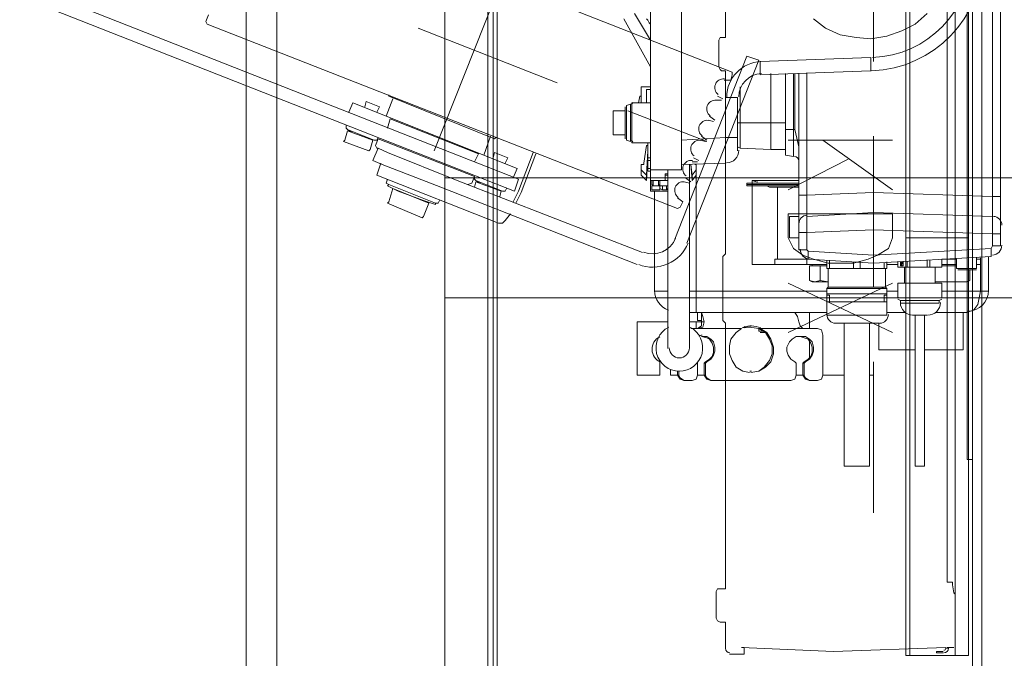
# Model space of a CAD drawing. Header units: millimetres. Extents: x 204754 to 499005, y -178579 to -103222.
# Tile 38 of 178: x 220390 to 220861, y -125860 to -125554. Entities that reach past the tile are written whole.
import ezdxf

# ---------------------------------------------------------------- set-up
doc = ezdxf.new("R2010")
doc.units = ezdxf.units.MM
doc.header["$MEASUREMENT"] = 0
doc.layers.get('0').update_dxf_attribs({"color": 252, "lineweight": 5})
doc.layers.add('Nowe_820-G Rysunki Obrazki_Nr_pióra__161', color=252, linetype='Continuous', lineweight=5)

# ---------------------------------------------------------------- blocks, each defined once
blk = doc.blocks.new('podkład 20251118')
at = {"layer": 'Nowe_820-G Rysunki Obrazki_Nr_pióra__161', "color": 252, "linetype": 'Continuous', "lineweight": 5}
for p, q in [((220593.41, -125953.04), (220593.41, -124553.1)), ((220618.35, -125953.04), (220618.35, -124553.1)), ((220498.12, -125928.1), (220498.12, -124578.04)), ((220498.12, -125928.1), (220498.12, -124578.04)), ((220512.83, -124578.04), (220512.83, -125928.1)), ((220512.83, -124578.04), (220512.83, -125928.1)), ((220512.83, -125928.1), (220512.83, -124578.04)), ((220512.83, -124578.04), (220512.83, -125928.1)), ((220512.83, -124578.04), (220512.83, -125928.1)), ((220512.83, -125928.1), (220512.83, -124578.04)), ((220691.9, -125625.6), (220691.9, -125080.71)), ((220706.61, -125080.71), (220706.61, -125625.6)), ((220859.46, -125078.15), (220859.46, -125662.05)), ((219456.96, -125168.97), (220628.59, -125630.07)), ((219454.4, -125174.72), (220626.67, -125635.83)), ((220613.88, -125420.94), (220613.88, -125924.26)), ((220616.43, -125420.94), (220616.43, -125924.26)), ((220850.5, -125447.16), (220850.5, -125893.56)), ((220846.03, -125893.56), (220846.03, -125452.28)), ((220814.05, -125458.04), (220814.05, -125858.39)), ((220815.97, -125858.39), (220815.97, -125458.04)), ((220837.71, -125858.39), (220837.71, -125458.04)), ((220844.11, -125858.39), (220844.11, -125458.04)), ((220843.47, -125464.43), (220843.47, -125764.37)), ((220855.62, -125473.39), (220855.62, -125638.39)), ((220730.91, -125578.91), (220505.16, -125490.01)), ((220798.7, -125573.79), (220798.7, -125501.53)), ((220588.3, -125616.64), (220626.67, -125519.43)), ((220833.88, -125608.33), (220833.88, -125534.14)), ((220727.71, -125562.28), (220727.71, -125541.18)), ((220480.21, -125551.41), (220478.93, -125554.61)), ((220679.11, -125553.33), (220691.9, -125576.35)), ((220691.9, -125563.56), (220684.23, -125550.77)), ((220689.98, -125553.33), (220690.62, -125553.97)), ((220769.92, -125553.33), (220775.68, -125557.8)), ((220818.53, -125555.89), (220824.28, -125550.77)), ((220479.57, -125555.89), (220478.93, -125554.61)), ((220479.57, -125555.89), (220704.69, -125644.14)), ((220580.62, -125557.8), (220647.13, -125584.03)), ((220690.62, -125553.97), (220691.26, -125555.25)), ((220691.26, -125555.25), (220691.9, -125555.89)), ((220775.68, -125557.8), (220782.71, -125561)), ((220812.13, -125559.08), (220818.53, -125555.89)), ((220724.52, -125563.56), (220725.16, -125562.28)), ((220725.16, -125562.28), (220726.43, -125562.28)), ((220726.43, -125562.28), (220727.71, -125562.28)), ((220782.71, -125561), (220790.39, -125562.28)), ((220790.39, -125562.28), (220797.42, -125562.92)), ((220797.42, -125562.92), (220805.1, -125561.64)), ((220805.1, -125561.64), (220812.13, -125559.08)), ((220724.52, -125566.12), (220724.52, -125563.56)), ((220724.52, -125566.12), (220724.52, -125573.79)), ((220737.95, -125571.23), (220703.41, -125658.85)), ((220737.95, -125571.23), (220743.7, -125573.15)), ((220744.34, -125573.79), (220797.42, -125571.87)), ((220797.42, -125571.87), (220797.42, -125578.27)), ((220709.17, -125660.77), (220743.7, -125573.15)), ((220724.52, -125576.35), (220724.52, -125573.79)), ((220725.16, -125577.63), (220724.52, -125576.35)), ((220744.34, -125573.79), (220744.34, -125580.19)), ((220725.8, -125578.27), (220725.16, -125577.63)), ((220727.71, -125578.27), (220725.8, -125578.27)), ((220727.71, -125665.89), (220727.71, -125578.27)), ((220730.91, -125580.19), (220730.27, -125582.75)), ((220730.91, -125578.91), (220730.91, -125580.19)), ((220744.34, -125580.19), (220797.42, -125578.27)), ((220749.46, -125579.55), (220749.46, -125616)), ((220756.49, -125579.55), (220756.49, -125618.56)), ((220760.33, -125606.41), (220760.33, -125579.55)), ((220760.97, -125606.41), (220760.97, -125579.55)), ((220762.89, -125663.97), (220762.89, -125579.55)), ((220766.73, -125637.75), (220766.73, -125579.55)), ((220687.42, -125585.94), (220687.42, -125593.62)), ((220691.9, -125585.94), (220687.42, -125585.94)), ((220730.27, -125582.75), (220727.07, -125582.75)), ((220734.75, -125585.94), (220734.75, -125603.21)), ((220566.55, -125589.78), (220566.55, -125590.42)), ((220566.55, -125590.42), (220617.07, -125610.89)), ((220686.78, -125590.42), (220686.14, -125593.62)), ((220686.78, -125590.42), (220687.42, -125590.42)), ((220689.98, -125587.22), (220689.98, -125593.62)), ((220689.98, -125587.22), (220691.9, -125587.22)), ((220691.9, -125587.22), (220689.98, -125587.22)), ((220723.88, -125590.42), (220726.43, -125591.7)), ((220727.71, -125610.25), (220727.71, -125591.06)), ((220727.71, -125591.06), (220733.47, -125591.06)), ((220733.47, -125616.64), (220733.47, -125591.06)), ((220547.37, -125598.1), (220549.28, -125593.62)), ((220549.28, -125593.62), (220627.95, -125624.96)), ((220555.68, -125592.98), (220555.04, -125595.54)), ((220562.07, -125595.54), (220555.68, -125592.98)), ((220562.07, -125595.54), (220560.8, -125598.1)), ((220568.47, -125591.7), (220565.27, -125600.01)), ((220679.75, -125610.89), (220679.75, -125595.54)), ((220679.75, -125595.81), (220679.75, -125595.86)), ((220679.75, -125596.18), (220679.75, -125597.46)), ((220680.39, -125594.9), (220682.31, -125594.26)), ((220680.39, -125611.53), (220680.39, -125594.9)), ((220682.31, -125594.26), (220682.31, -125612.16)), ((220682.95, -125593.62), (220682.95, -125612.8)), ((220682.95, -125593.62), (220691.9, -125593.62)), ((220687.42, -125593.62), (220687.42, -125592.98)), ((220725.8, -125592.34), (220723.24, -125592.34)), ((220673.99, -125597.46), (220673.99, -125608.97)), ((220673.99, -125597.46), (220673.99, -125598.1)), ((220679.75, -125597.46), (220673.99, -125597.46)), ((220673.99, -125608.33), (220673.99, -125598.1)), ((220673.99, -125598.1), (220673.99, -125608.33)), ((220681.03, -125597.46), (220718.76, -125612.16)), ((220720.04, -125600.01), (220722.6, -125601.93)), ((220546.09, -125604.49), (220546.09, -125605.77)), ((220567.19, -125601.29), (220565.91, -125605.77)), ((220567.19, -125601.29), (220609.4, -125617.92)), ((220721.96, -125602.57), (220719.4, -125601.93)), ((220734.75, -125603.21), (220733.47, -125603.21)), ((220756.49, -125603.21), (220734.75, -125603.21)), ((220734.75, -125603.21), (220734.75, -125615.36)), ((220546.73, -125607.05), (220545.45, -125611.53)), ((220546.09, -125605.77), (220546.73, -125606.41)), ((220559.52, -125611.53), (220546.73, -125606.41)), ((220546.73, -125606.41), (220548.64, -125607.69)), ((220546.73, -125607.05), (220558.88, -125611.53)), ((220561.43, -125610.25), (220560.8, -125611.53)), ((220615.16, -125609.61), (220611.96, -125618.56)), ((220617.71, -125610.25), (220617.07, -125610.89)), ((220673.99, -125608.97), (220673.99, -125608.33)), ((220679.75, -125608.97), (220673.99, -125608.97)), ((220706.61, -125611.53), (220727.71, -125610.25)), ((220716.2, -125609.61), (220718.76, -125611.53)), ((220733.47, -125610.25), (220727.71, -125610.25)), ((220727.71, -125610.25), (220727.71, -125622.4)), ((220760.33, -125606.41), (220756.49, -125606.41)), ((220760.97, -125606.41), (220760.33, -125606.41)), ((220760.33, -125619.2), (220760.33, -125606.41)), ((220762.89, -125614.72), (220760.97, -125606.41)), ((220798.7, -125681.87), (220798.7, -125609.61)), ((220833.88, -125608.33), (220833.88, -125823.21)), ((220544.81, -125612.16), (220545.45, -125611.53)), ((220544.81, -125612.16), (220556.96, -125616.64)), ((220559.52, -125611.53), (220556.96, -125610.89)), ((220558.88, -125611.53), (220557.6, -125616)), ((220560.8, -125611.53), (220559.52, -125611.53)), ((220560.16, -125614.08), (220561.43, -125610.89)), ((220560.8, -125615.36), (220560.16, -125614.08)), ((220607.48, -125628.79), (220561.43, -125610.89)), ((220680.39, -125611.53), (220682.31, -125612.16)), ((220682.95, -125612.8), (220691.9, -125612.8)), ((220689.98, -125614.08), (220688.7, -125622.4)), ((220689.98, -125614.08), (220690.62, -125614.08)), ((220690.62, -125612.8), (220690.62, -125626.23)), ((220718.12, -125612.16), (220715.56, -125611.53)), ((220734.75, -125615.36), (220733.47, -125614.72)), ((220807.66, -125611.53), (220757.77, -125611.53)), ((220807.66, -125635.19), (220774.4, -125611.53)), ((220557.6, -125616), (220556.96, -125616.64)), ((220558.88, -125621.12), (220561.43, -125615.36)), ((220560.8, -125615.36), (220561.43, -125615.36)), ((220565.91, -125617.28), (220561.43, -125615.36)), ((220565.91, -125617.28), (220599.17, -125630.71)), ((220609.4, -125617.92), (220607.48, -125621.76)), ((220617.07, -125617.28), (220616.43, -125619.84)), ((220623.47, -125619.84), (220617.07, -125617.28)), ((220628.59, -125635.83), (220635.62, -125617.28)), ((220629.87, -125636.47), (220636.9, -125617.92)), ((220689.98, -125628.15), (220690.62, -125616.64)), ((220690.62, -125619.2), (220689.98, -125630.71)), ((220749.46, -125616), (220734.75, -125615.36)), ((220756.49, -125616), (220749.46, -125616)), ((220749.46, -125616), (220756.49, -125616)), ((220756.49, -125618.56), (220760.33, -125619.2)), ((220760.33, -125619.2), (220756.49, -125618.56)), ((220563.35, -125623.04), (220558.88, -125621.12)), ((220560.8, -125628.15), (220562.71, -125622.4)), ((220591.49, -125633.91), (220563.35, -125623.04)), ((220623.47, -125619.84), (220622.19, -125622.4)), ((220687.42, -125628.15), (220687.42, -125623.04)), ((220688.06, -125623.04), (220687.42, -125623.04)), ((220688.7, -125623.04), (220688.06, -125623.04)), ((220688.7, -125622.4), (220688.7, -125623.04)), ((220690.62, -125619.84), (220691.9, -125619.84)), ((220691.9, -125621.12), (220690.62, -125621.12)), ((220706.61, -125623.04), (220727.71, -125622.4)), ((220710.45, -125711.29), (220710.45, -125623.04)), ((220710.45, -125623.04), (220710.45, -125626.23)), ((220711.73, -125630.71), (220711.09, -125623.04)), ((220711.09, -125623.04), (220711.73, -125628.15)), ((220714.28, -125621.76), (220711.73, -125621.76)), ((220712.37, -125619.84), (220714.92, -125621.12)), ((220713.64, -125623.04), (220713, -125623.04)), ((220713.64, -125628.15), (220713.64, -125623.04)), ((220786.55, -125620.48), (220757.77, -125635.19)), ((220560.8, -125628.15), (220618.99, -125651.18)), ((220606.2, -125631.99), (220607.48, -125628.79)), ((220607.48, -125628.79), (220607.48, -125630.07)), ((220626.03, -125629.43), (220627.95, -125624.96)), ((220687.42, -125625.6), (220689.98, -125628.15)), ((220689.98, -125630.71), (220687.42, -125628.15)), ((220689.98, -125628.15), (220689.98, -125630.71)), ((220690.62, -125624.96), (220691.9, -125624.96)), ((220691.9, -125626.23), (220690.62, -125626.23)), ((220691.9, -125625.6), (220691.9, -125635.83)), ((220691.9, -125625.6), (220706.61, -125625.6)), ((220698.93, -125630.71), (220698.93, -125627.51)), ((220700.21, -125627.51), (220698.93, -125627.51)), ((220700.21, -125628.15), (220698.93, -125628.15)), ((220700.21, -125711.29), (220700.21, -125625.6)), ((220711.73, -125628.15), (220713.64, -125625.6)), ((220711.73, -125628.15), (220711.73, -125630.71)), ((220713.64, -125628.15), (220711.73, -125630.71)), ((220713.64, -125694.03), (220713.64, -125628.15)), ((220565.91, -125630.07), (220565.27, -125631.99)), ((220565.27, -125631.99), (220566.55, -125632.63)), ((220566.55, -125632.63), (220565.91, -125633.27)), ((220565.91, -125633.27), (220571.03, -125635.83)), ((220588.93, -125641.58), (220566.55, -125632.63)), ((220685.5, -125671), (220591.49, -125633.91)), ((220593.41, -125686.99), (220593.41, -125629.43)), ((220593.41, -125629.43), (220933.64, -125629.43)), ((220688.06, -125665.25), (220599.17, -125630.71)), ((220604.28, -125632.63), (220606.2, -125631.99)), ((220607.48, -125630.07), (220608.12, -125630.71)), ((220608.12, -125631.35), (220607.48, -125633.91)), ((220620.91, -125635.83), (220608.12, -125630.71)), ((220608.12, -125630.71), (220610.04, -125631.99)), ((220608.12, -125631.35), (220620.27, -125635.83)), ((220626.67, -125635.83), (220628.59, -125630.07)), ((220700.21, -125630.71), (220691.9, -125630.71)), ((220692.54, -125632.63), (220692.54, -125630.71)), ((220692.54, -125630.71), (220700.21, -125630.71)), ((220693.18, -125633.27), (220692.54, -125632.63)), ((220692.54, -125635.19), (220692.54, -125633.27)), ((220692.54, -125633.27), (220700.21, -125633.27)), ((220693.18, -125630.71), (220693.18, -125633.27)), ((220695.74, -125633.27), (220693.18, -125633.27)), ((220695.74, -125630.71), (220695.74, -125633.27)), ((220696.38, -125632.63), (220695.74, -125633.27)), ((220696.38, -125630.71), (220696.38, -125632.63)), ((220696.38, -125633.27), (220696.38, -125630.71)), ((220696.38, -125634.55), (220696.38, -125633.27)), ((220696.38, -125633.27), (220696.38, -125635.19)), ((220700.21, -125633.27), (220696.38, -125633.27)), ((220697.66, -125633.27), (220697.66, -125635.19)), ((220699.57, -125633.27), (220699.57, -125635.19)), ((220710.45, -125631.99), (220707.89, -125631.35)), ((220708.53, -125629.43), (220711.09, -125631.35)), ((220737.95, -125633.27), (220737.95, -125631.99)), ((220737.95, -125631.99), (220762.89, -125631.99)), ((220762.89, -125631.99), (220737.95, -125631.99)), ((220737.95, -125631.99), (220762.89, -125631.99)), ((220737.95, -125632.63), (220762.89, -125632.63)), ((220762.89, -125632.63), (220737.95, -125632.63)), ((220737.95, -125633.27), (220762.89, -125633.27)), ((220762.89, -125633.27), (220737.95, -125633.27)), ((220740.5, -125630.71), (220740.5, -125631.99)), ((220762.89, -125630.71), (220740.5, -125630.71)), ((220742.42, -125631.35), (220740.5, -125630.71)), ((220740.5, -125633.27), (220740.5, -125631.99)), ((220740.5, -125633.27), (220740.5, -125671)), ((220748.82, -125633.91), (220747.54, -125633.27)), ((220748.82, -125633.91), (220762.89, -125633.91)), ((220752.66, -125668.44), (220752.66, -125633.91)), ((220566.55, -125640.94), (220568.47, -125634.55)), ((220568.47, -125634.55), (220585.74, -125641.58)), ((220583.18, -125640.3), (220571.03, -125635.83)), ((220620.91, -125635.83), (220618.35, -125635.19)), ((220620.27, -125635.83), (220619.63, -125638.39)), ((220622.19, -125635.83), (220620.91, -125635.83)), ((220622.83, -125634.55), (220622.19, -125635.83)), ((220628.59, -125635.83), (220626.03, -125640.94)), ((220629.87, -125636.47), (220627.31, -125641.58)), ((220691.9, -125635.83), (220700.21, -125635.83)), ((220696.38, -125635.19), (220692.54, -125635.19)), ((220693.82, -125683.79), (220693.82, -125635.83)), ((220697.66, -125635.19), (220696.38, -125634.55)), ((220699.57, -125635.19), (220697.66, -125635.19)), ((220700.21, -125634.55), (220699.57, -125635.19)), ((220700.21, -125635.83), (220700.21, -125635.19)), ((220762.89, -125647.98), (220762.89, -125637.75)), ((220762.89, -125637.75), (220766.73, -125637.75)), ((220798.7, -125636.47), (220766.73, -125637.75)), ((220766.73, -125655.65), (220766.73, -125637.75)), ((220855.62, -125638.39), (220798.7, -125636.47)), ((220859.46, -125638.39), (220855.62, -125638.39)), ((220855.62, -125638.39), (220855.62, -125647.98)), ((220565.91, -125641.58), (220566.55, -125640.94)), ((220565.91, -125641.58), (220582.54, -125648.62)), ((220588.93, -125642.22), (220583.18, -125640.3)), ((220585.74, -125641.58), (220583.18, -125647.98)), ((220590.21, -125641.58), (220588.93, -125641.58)), ((220588.93, -125641.58), (220588.93, -125642.22)), ((220590.85, -125640.3), (220590.21, -125641.58)), ((220704.69, -125639.03), (220707.25, -125640.94)), ((220707.25, -125640.94), (220705.97, -125643.5)), ((220859.46, -125646.06), (220859.46, -125640.3)), ((220859.46, -125640.94), (220859.46, -125643.5)), ((220583.18, -125647.98), (220582.54, -125648.62)), ((220624.75, -125646.7), (220622.19, -125649.9)), ((220704.69, -125644.14), (220705.97, -125643.5)), ((220757.77, -125646.7), (220807.66, -125646.7)), ((220757.77, -125658.21), (220757.77, -125646.7)), ((220758.41, -125658.21), (220758.41, -125647.98)), ((220762.89, -125647.98), (220758.41, -125647.98)), ((220798.7, -125646.06), (220766.73, -125647.98)), ((220855.62, -125647.98), (220798.7, -125646.06)), ((220807.66, -125646.7), (220807.66, -125658.21)), ((220855.62, -125647.98), (220855.62, -125656.29)), ((220859.46, -125644.14), (220859.46, -125646.06)), ((220620.91, -125651.18), (220618.99, -125651.18)), ((220622.19, -125649.9), (220620.91, -125651.18)), ((220757.77, -125657.57), (220757.77, -125648.62)), ((220762.89, -125655.65), (220766.73, -125655.65)), ((220798.7, -125654.37), (220766.73, -125655.65)), ((220766.73, -125663.97), (220766.73, -125655.65)), ((220855.62, -125656.29), (220798.7, -125654.37)), ((220855.62, -125656.29), (220855.62, -125662.05)), ((220859.46, -125656.29), (220855.62, -125656.29)), ((220760.33, -125663.33), (220757.77, -125658.21)), ((220762.89, -125658.21), (220758.41, -125658.21)), ((220807.66, -125658.21), (220805.74, -125663.33)), ((220814.05, -125658.21), (220844.11, -125658.21)), ((220855.62, -125662.05), (220854.98, -125663.33)), ((220859.46, -125662.05), (220855.62, -125662.05)), ((220727.71, -125665.89), (220726.43, -125667.16)), ((220764.81, -125666.53), (220760.33, -125663.33)), ((220762.89, -125663.97), (220766.73, -125663.97)), ((220769.92, -125668.44), (220764.81, -125666.53)), ((220767.37, -125664.61), (220766.73, -125663.97)), ((220798.7, -125666.53), (220767.37, -125664.61)), ((220767.37, -125668.44), (220767.37, -125664.61)), ((220800.62, -125666.53), (220796.14, -125668.44)), ((220854.98, -125663.33), (220798.7, -125666.53)), ((220805.74, -125663.33), (220800.62, -125666.53)), ((220854.98, -125667.16), (220854.98, -125663.33)), ((220726.43, -125667.16), (220726.43, -125697.86)), ((220740.5, -125671), (220766.73, -125671)), ((220751.38, -125671), (220751.38, -125668.44)), ((220767.37, -125668.44), (220751.38, -125668.44)), ((220766.73, -125668.44), (220766.73, -125671)), ((220776.32, -125671), (220766.73, -125671)), ((220798.7, -125670.36), (220767.37, -125668.44)), ((220768, -125671.64), (220768, -125678.68)), ((220776.32, -125671.64), (220768, -125671.64)), ((220769.28, -125671.64), (220769.28, -125671)), ((220776.96, -125670.36), (220769.92, -125668.44)), ((220773.12, -125671.64), (220773.12, -125678.68)), ((220776.32, -125669.08), (220776.32, -125672.92)), ((220789.11, -125670.36), (220776.96, -125670.36)), ((220777.6, -125672.92), (220777.6, -125669.08)), ((220796.14, -125668.44), (220789.11, -125670.36)), ((220789.11, -125669.72), (220789.11, -125672.92)), ((220792.31, -125672.92), (220792.31, -125669.72)), ((220854.98, -125667.16), (220798.7, -125670.36)), ((220803.82, -125670.36), (220803.82, -125672.92)), ((220805.1, -125672.92), (220805.1, -125669.72)), ((220805.1, -125671), (220810.21, -125671)), ((220810.21, -125672.28), (220810.21, -125669.72)), ((220811.49, -125669.72), (220811.49, -125671.64)), ((220811.49, -125671.64), (220811.49, -125669.72)), ((220812.13, -125670.36), (220811.49, -125669.72)), ((220811.49, -125669.72), (220811.49, -125670.36)), ((220811.49, -125670.36), (220811.49, -125669.72)), ((220811.49, -125670.36), (220811.49, -125669.72)), ((220812.13, -125670.36), (220811.49, -125671)), ((220811.49, -125671), (220812.13, -125671.64)), ((220811.49, -125671.64), (220812.77, -125671.64)), ((220812.77, -125669.72), (220812.13, -125670.36)), ((220812.13, -125670.36), (220812.13, -125669.72)), ((220812.77, -125669.72), (220812.13, -125671)), ((220812.13, -125671), (220812.13, -125669.72)), ((220812.13, -125671), (220812.77, -125669.72)), ((220812.13, -125671), (220812.13, -125670.36)), ((220812.13, -125670.36), (220812.13, -125671)), ((220812.13, -125671.64), (220812.13, -125671)), ((220812.13, -125671), (220812.13, -125671.64)), ((220812.77, -125671.64), (220812.77, -125669.72)), ((220814.05, -125669.72), (220814.05, -125672.28)), ((220814.69, -125672.28), (220814.69, -125669.72)), ((220824.28, -125669.08), (220824.28, -125672.28)), ((220825.56, -125672.28), (220825.56, -125669.08)), ((220831.32, -125668.44), (220831.32, -125672.28)), ((220831.32, -125672.28), (220831.32, -125668.44)), ((220838.35, -125668.44), (220831.32, -125668.44)), ((220838.35, -125671), (220831.32, -125671)), ((220838.35, -125671.64), (220831.32, -125671.64)), ((220838.35, -125668.44), (220838.35, -125672.92)), ((220847.95, -125667.8), (220847.95, -125672.92)), ((220849.87, -125668.44), (220847.95, -125668.44)), ((220847.95, -125671), (220849.87, -125671)), ((220849.87, -125667.8), (220849.87, -125683.79)), ((220853.7, -125667.16), (220853.7, -125683.79)), ((220777.6, -125672.92), (220776.32, -125672.92)), ((220805.1, -125672.92), (220776.32, -125672.92)), ((220776.96, -125681.87), (220776.96, -125672.92)), ((220789.11, -125672.92), (220777.6, -125672.92)), ((220792.31, -125672.92), (220789.11, -125672.92)), ((220803.82, -125672.92), (220792.31, -125672.92)), ((220805.1, -125672.92), (220803.82, -125672.92)), ((220804.46, -125681.87), (220804.46, -125672.92)), ((220831.32, -125672.28), (220810.21, -125672.28)), ((220813.41, -125672.28), (220813.41, -125679.96)), ((220828.12, -125672.28), (220828.12, -125679.96)), ((220847.95, -125672.92), (220838.35, -125672.92)), ((220847.95, -125673.56), (220838.99, -125673.56)), ((220844.75, -125673.56), (220844.75, -125678.68)), ((220807.66, -125679.96), (220757.77, -125703.62)), ((220807.66, -125703.62), (220757.77, -125679.96)), ((220768, -125678.68), (220769.28, -125679.32)), ((220770.56, -125679.32), (220768, -125678.68)), ((220776.96, -125679.32), (220769.28, -125679.32)), ((220773.12, -125678.68), (220770.56, -125679.32)), ((220776.96, -125679.32), (220773.12, -125678.68)), ((220810.21, -125686.99), (220810.21, -125679.96)), ((220810.21, -125679.96), (220831.32, -125679.96)), ((220843.47, -125679.32), (220828.12, -125679.32)), ((220831.32, -125679.96), (220831.32, -125686.99)), ((220831.32, -125686.99), (220831.32, -125679.96)), ((220844.75, -125678.68), (220843.47, -125679.32)), ((220700.21, -125683.79), (220693.82, -125683.79)), ((220713.64, -125683.79), (220710.45, -125683.79)), ((220713.64, -125683.79), (220776.32, -125683.79)), ((220776.32, -125682.51), (220776.96, -125681.87)), ((220776.32, -125682.51), (220776.32, -125695.3)), ((220776.32, -125682.51), (220805.1, -125682.51)), ((220776.32, -125685.07), (220805.1, -125685.07)), ((220776.32, -125685.71), (220777.6, -125685.71)), ((220776.96, -125681.87), (220804.46, -125681.87)), ((220777.6, -125688.91), (220777.6, -125685.71)), ((220803.82, -125685.71), (220803.82, -125688.91)), ((220803.82, -125685.71), (220805.1, -125685.71)), ((220805.1, -125682.51), (220804.46, -125681.87)), ((220805.1, -125685.07), (220805.1, -125682.51)), ((220805.1, -125683.79), (220810.21, -125683.79)), ((220805.1, -125695.3), (220805.1, -125685.07)), ((220831.32, -125683.79), (220853.7, -125683.79)), ((220849.87, -125683.79), (220849.23, -125686.99)), ((220933.64, -125686.99), (220593.41, -125686.99)), ((220777.6, -125688.91), (220776.32, -125688.91)), ((220776.32, -125688.91), (220805.1, -125688.91)), ((220805.1, -125688.91), (220803.82, -125688.91)), ((220811.49, -125688.27), (220810.21, -125687.63)), ((220810.48, -125686.88), (220810.7, -125687.12)), ((220811.49, -125688.27), (220811.49, -125689.55)), ((220811.49, -125688.27), (220830.04, -125688.27)), ((220830.04, -125689.55), (220811.49, -125689.55)), ((220830.04, -125688.27), (220831.32, -125687.63)), ((220830.04, -125688.27), (220830.04, -125689.55)), ((220848.59, -125690.19), (220846.67, -125692.75)), ((220849.23, -125686.99), (220848.59, -125690.19)), ((220776.32, -125694.03), (220710.45, -125694.03)), ((220713.64, -125694.03), (220776.32, -125694.03)), ((220714.28, -125694.03), (220714.28, -125697.86)), ((220714.28, -125694.03), (220714.28, -125697.86)), ((220716.2, -125694.03), (220716.2, -125697.86)), ((220716.2, -125694.03), (220716.84, -125695.94)), ((220760.97, -125694.03), (220762.25, -125695.94)), ((220761.61, -125694.03), (220776.32, -125694.03)), ((220768, -125694.03), (220768, -125701.7)), ((220813.41, -125694.03), (220805.1, -125694.03)), ((220805.1, -125694.03), (220813.41, -125694.03)), ((220843.47, -125694.03), (220828.12, -125694.03)), ((220828.12, -125694.03), (220843.47, -125694.03)), ((220841.55, -125694.03), (220841.55, -125711.93)), ((220846.67, -125692.75), (220843.47, -125694.03)), ((220685.5, -125698.5), (220685.5, -125724.08)), ((220700.21, -125698.5), (220685.5, -125698.5)), ((220710.45, -125698.5), (220717.48, -125698.5)), ((220713.64, -125701.7), (220713.64, -125698.5)), ((220716.2, -125697.86), (220714.28, -125697.86)), ((220716.2, -125697.86), (220716.2, -125698.5)), ((220716.2, -125700.42), (220716.2, -125698.5)), ((220716.84, -125695.94), (220717.48, -125698.5)), ((220717.48, -125698.5), (220716.84, -125701.06)), ((220726.43, -125697.86), (220727.71, -125699.14)), ((220727.71, -125826.41), (220727.71, -125699.14)), ((220762.25, -125695.94), (220762.89, -125698.5)), ((220762.89, -125698.5), (220763.53, -125700.42)), ((220805.1, -125695.3), (220776.32, -125695.3)), ((220801.26, -125699.14), (220780.16, -125699.14)), ((220784.63, -125699.14), (220784.63, -125767.57)), ((220796.78, -125699.14), (220796.78, -125767.57)), ((220801.26, -125711.93), (220801.26, -125699.14)), ((220824.28, -125695.3), (220817.25, -125695.3)), ((220818.53, -125695.3), (220818.53, -125767.57)), ((220823, -125695.3), (220823, -125767.57)), ((220735.39, -125701.7), (220711.09, -125701.7)), ((220714.28, -125701.7), (220716.2, -125700.42)), ((220716.84, -125701.06), (220714.28, -125701.7)), ((220732.83, -125703.62), (220730.27, -125706.82)), ((220735.39, -125701.7), (220732.83, -125703.62)), ((220739.87, -125701.06), (220739.23, -125701.06)), ((220743.7, -125701.7), (220739.23, -125701.06)), ((220743.7, -125701.7), (220743.7, -125702.98)), ((220771.84, -125701.7), (220743.7, -125701.7)), ((220746.9, -125703.62), (220743.7, -125701.7)), ((220746.26, -125702.98), (220743.7, -125702.98)), ((220747.54, -125703.62), (220744.34, -125701.7)), ((220746.9, -125703.62), (220744.34, -125703.62)), ((220748.82, -125706.82), (220746.9, -125703.62)), ((220749.46, -125706.82), (220747.54, -125703.62)), ((220763.53, -125700.42), (220764.81, -125701.7)), ((220773.76, -125702.34), (220771.84, -125701.7)), ((220774.4, -125704.9), (220773.76, -125702.34)), ((220718.76, -125706.18), (220716.2, -125705.54)), ((220716.2, -125705.54), (220718.76, -125705.54)), ((220718.76, -125705.54), (220720.68, -125706.82)), ((220720.04, -125706.82), (220718.76, -125706.18)), ((220721.32, -125708.73), (220720.04, -125706.82)), ((220720.68, -125706.82), (220721.96, -125708.1)), ((220721.96, -125710.65), (220721.32, -125708.73)), ((220721.96, -125708.1), (220722.6, -125710.65)), ((220730.27, -125706.82), (220729.63, -125710.01)), ((220750.1, -125710.01), (220748.82, -125706.82)), ((220750.74, -125710.65), (220749.46, -125706.82)), ((220757.13, -125710.65), (220758.41, -125708.1)), ((220758.41, -125708.1), (220759.69, -125706.82)), ((220759.69, -125706.82), (220761.61, -125705.54)), ((220761.61, -125705.54), (220763.53, -125705.54)), ((220765.45, -125706.18), (220763.53, -125705.54)), ((220763.53, -125705.54), (220766.09, -125705.54)), ((220767.37, -125706.82), (220765.45, -125706.18)), ((220766.09, -125705.54), (220768, -125706.82)), ((220768.64, -125708.73), (220767.37, -125706.82)), ((220768, -125706.82), (220769.28, -125708.1)), ((220768, -125707.46), (220768, -125715.77)), ((220769.28, -125710.65), (220768.64, -125708.73)), ((220769.28, -125708.1), (220769.92, -125710.65)), ((220774.4, -125724.08), (220774.4, -125704.9)), ((220721.32, -125715.13), (220721.96, -125713.21)), ((220721.96, -125713.21), (220721.96, -125710.65)), ((220722.6, -125712.57), (220721.96, -125714.49)), ((220722.6, -125710.65), (220722.6, -125712.57)), ((220729.63, -125710.01), (220729.63, -125713.85)), ((220729.63, -125713.85), (220730.91, -125717.05)), ((220748.82, -125717.05), (220750.1, -125713.85)), ((220749.46, -125717.69), (220750.74, -125713.85)), ((220750.1, -125713.85), (220750.1, -125710.01)), ((220750.74, -125713.85), (220750.74, -125710.65)), ((220757.13, -125712.57), (220757.13, -125710.65)), ((220757.77, -125714.49), (220757.13, -125712.57)), ((220768.64, -125715.13), (220769.28, -125713.21)), ((220769.28, -125713.21), (220769.28, -125710.65)), ((220769.92, -125712.57), (220769.28, -125714.49)), ((220769.92, -125710.65), (220769.92, -125712.57)), ((220801.26, -125711.93), (220818.53, -125711.93)), ((220823, -125711.93), (220841.55, -125711.93)), ((220696.38, -125717.69), (220696.38, -125724.08)), ((220714.28, -125718.33), (220714.28, -125717.69)), ((220714.28, -125724.08), (220714.28, -125718.33)), ((220717.48, -125718.33), (220718.12, -125717.69)), ((220717.48, -125718.33), (220717.48, -125724.08)), ((220717.48, -125718.33), (220718.12, -125718.33)), ((220718.12, -125717.69), (220720.04, -125716.41)), ((220718.12, -125717.69), (220718.76, -125717.69)), ((220718.76, -125717.69), (220718.12, -125718.33)), ((220718.12, -125718.33), (220718.12, -125724.08)), ((220720.68, -125716.41), (220718.76, -125717.69)), ((220720.04, -125716.41), (220721.32, -125715.13)), ((220721.96, -125714.49), (220720.68, -125716.41)), ((220730.91, -125717.05), (220732.83, -125720.25)), ((220746.26, -125720.25), (220748.82, -125717.05)), ((220746.9, -125720.25), (220749.46, -125717.69)), ((220759.05, -125716.41), (220757.77, -125714.49)), ((220760.97, -125717.69), (220759.05, -125716.41)), ((220761.61, -125718.33), (220760.97, -125717.69)), ((220761.61, -125724.08), (220761.61, -125718.33)), ((220764.81, -125718.33), (220765.45, -125717.69)), ((220764.81, -125718.33), (220764.81, -125724.08)), ((220764.81, -125718.33), (220765.45, -125718.33)), ((220765.45, -125717.69), (220767.37, -125716.41)), ((220765.45, -125717.69), (220766.09, -125717.69)), ((220766.09, -125717.69), (220765.45, -125718.33)), ((220765.45, -125718.33), (220765.45, -125724.08)), ((220768, -125716.41), (220766.09, -125717.69)), ((220767.37, -125716.41), (220768.64, -125715.13)), ((220769.28, -125714.49), (220768, -125716.41)), ((220798.7, -125789.96), (220798.7, -125717.69)), ((220701.49, -125724.08), (220701.49, -125721.53)), ((220704.69, -125722.16), (220704.69, -125724.08)), ((220705.33, -125722.16), (220705.33, -125724.08)), ((220732.83, -125720.25), (220736.03, -125722.16)), ((220736.03, -125722.16), (220739.23, -125722.8)), ((220739.87, -125722.8), (220743.7, -125722.16)), ((220739.87, -125722.8), (220743.7, -125722.16)), ((220743.7, -125722.16), (220746.26, -125720.25)), ((220743.7, -125722.16), (220746.9, -125720.25)), ((220696.38, -125724.08), (220685.5, -125724.08)), ((220704.69, -125724.08), (220701.49, -125724.08)), ((220704.69, -125724.08), (220705.33, -125724.08)), ((220705.97, -125726), (220704.69, -125724.08)), ((220705.33, -125724.08), (220705.97, -125725.36)), ((220705.97, -125725.36), (220707.89, -125726.64)), ((220707.89, -125726.64), (220705.97, -125726)), ((220707.89, -125726.64), (220711.73, -125726.64)), ((220711.73, -125726.64), (220713.64, -125726)), ((220713.64, -125726), (220714.28, -125724.08)), ((220717.48, -125724.08), (220714.28, -125724.08)), ((220717.48, -125724.08), (220718.12, -125724.08)), ((220718.76, -125726), (220717.48, -125724.08)), ((220718.12, -125724.08), (220718.76, -125725.36)), ((220718.76, -125725.36), (220720.68, -125726.64)), ((220720.68, -125726.64), (220718.76, -125726)), ((220720.68, -125726.64), (220759.05, -125726.64)), ((220759.05, -125726.64), (220760.97, -125726)), ((220760.97, -125726), (220761.61, -125724.08)), ((220764.81, -125724.08), (220761.61, -125724.08)), ((220764.81, -125724.08), (220765.45, -125724.08)), ((220766.09, -125726), (220764.81, -125724.08)), ((220765.45, -125724.08), (220766.09, -125725.36)), ((220766.09, -125725.36), (220768, -125726.64)), ((220768, -125726.64), (220766.09, -125726)), ((220768, -125726.64), (220771.84, -125726.64)), ((220771.84, -125726.64), (220773.76, -125726)), ((220773.76, -125726), (220774.4, -125724.08)), ((220784.63, -125724.08), (220774.4, -125724.08)), ((220798.7, -125724.08), (220796.78, -125724.08)), ((220843.47, -125764.37), (220846.03, -125764.37)), ((220796.78, -125767.57), (220784.63, -125767.57)), ((220823, -125767.57), (220818.53, -125767.57)), ((220723.24, -125827.69), (220723.88, -125826.41)), ((220723.88, -125826.41), (220725.16, -125826.41)), ((220725.16, -125826.41), (220727.71, -125826.41)), ((220835.8, -125823.21), (220833.88, -125823.21)), ((220836.43, -125823.21), (220835.8, -125823.21)), ((220836.43, -125824.49), (220836.43, -125823.21)), ((220837.07, -125828.33), (220836.43, -125824.49)), ((220723.24, -125830.25), (220723.24, -125827.69)), ((220723.24, -125830.25), (220723.24, -125837.92)), ((220837.07, -125828.33), (220837.71, -125828.97)), ((220837.71, -125828.97), (220837.71, -125832.8)), ((220837.71, -125853.91), (220837.71, -125832.8)), ((220723.24, -125840.48), (220723.24, -125837.92)), ((220723.88, -125841.76), (220723.24, -125840.48)), ((220725.16, -125842.4), (220723.88, -125841.76)), ((220727.71, -125842.4), (220725.16, -125842.4)), ((220727.71, -125855.19), (220727.71, -125842.4)), ((220779.52, -125856.47), (220735.39, -125854.55)), ((220735.39, -125854.55), (220736.67, -125854.55)), ((220736.67, -125857.75), (220736.67, -125854.55)), ((220779.52, -125856.47), (220833.24, -125854.55)), ((220833.24, -125855.19), (220833.24, -125854.55)), ((220837.07, -125854.55), (220833.88, -125854.55)), ((220833.88, -125854.55), (220833.88, -125855.19)), ((220736.67, -125857.75), (220729.63, -125857.75)), ((220814.05, -125858.39), (220844.11, -125858.39)), ((220831.96, -125856.47), (220828.76, -125856.47)), ((220828.76, -125856.47), (220828.76, -125857.11)), ((220831.96, -125857.11), (220828.76, -125857.11))]:
    blk.add_line(p, q, dxfattribs=at)
for centre, radius, start, end in [((220795.82, -125522.95), 55.32, 271.9993, 0.001), ((220796.47, -125522.95), 48.92, 271.994, 0.0011), ((220745.3, -125590.74), 16.95, 92.0032, 179.996), ((220745.31, -125590.74), 11.2, 92.0125, 179.987), ((220726.76, -125586.26), 4.16, 158.547, 233.4764), ((220726.76, -125586.27), 4.16, 83.5543, 158.4353), ((220682, -125592.67), 1.59, 289.6743, 330.0794), ((220722.93, -125596.49), 4.17, 158.5953, 233.4281), ((220722.91, -125596.49), 4.16, 83.4788, 158.5108), ((220719.08, -125606.09), 4.16, 158.547, 233.4764), ((220719.08, -125606.09), 4.16, 83.4788, 158.5108), ((220682, -125613.12), 1.59, 29.9206, 70.3257), ((220715.25, -125615.68), 4.16, 158.547, 233.4764), ((220715.24, -125615.68), 4.16, 83.4788, 158.5108), ((220728.04, -125616.32), 6.07, 271.9789, 0.0169), ((220760.65, -125621.44), 2.24, 360, 84.9961), ((220711.41, -125625.27), 4.16, 158.547, 233.4764), ((220711.41, -125625.28), 4.16, 83.5543, 158.4353), ((220707.57, -125635.51), 4.16, 83.5543, 158.4353), ((220747.67, -125620.17), 11.95, 243.5559, 244.2532), ((220737.29, -125641.69), 11.95, 63.5559, 64.2532), ((220741.81, -125633.91), 2.69, 62.0524, 66.2149), ((220707.57, -125635.51), 4.16, 158.547, 233.4764), ((220767.05, -125651.5), 4.16, 93.0303, 179.9885), ((220855.94, -125652.14), 4.16, 0.0137, 87.9683), ((220692.86, -125654.06), 18.22, 248.5275, 338.5386), ((220692.86, -125654.05), 11.83, 248.5197, 338.5197), ((220855.3, -125661.73), 4.8, 273.001, 0.007), ((220768.33, -125663.65), 4.8, 179.993, 266.999), ((220768.15, -125663.68), 4.62, 185.9317, 198.6737), ((220811.54, -125670.15), 0.677, 11.8123, 14.5328), ((220812.06, -125670.04), 0.14, 1.3105, 12.5954), ((220703.73, -125683.47), 9.91, 179.995, 250.9199), ((220843.79, -125683.47), 9.91, 270, 360), ((220817.57, -125689.23), 6.08, 180, 270), ((220824.6, -125689.23), 6.08, 270, 0), ((220824.61, -125680.35), 9.63, 315.3154, 317.2885), ((220780.48, -125694.98), 4.16, 180, 270), ((220801.58, -125694.98), 4.16, 270, 0), ((220705.64, -125710.97), 11.19, 117.0182, 193.5393), ((220705.64, -125710.98), 11.2, 346.4781, 62.906), ((220740.61, -125712.08), 11.74, 108.3966, 114.579), ((220738.29, -125711.89), 10.74, 97.4791, 99.4148), ((220734.33, -125682.3), 19.12, 277.6936, 278.2689), ((220740.18, -125711.03), 10.61, 90.05, 107.9625), ((220737, -125700.33), 0.253, 271.2335, 278.8499), ((220739.58, -125722.73), 21.67, 90.0394, 96.8468), ((220737.07, -125700.77), 0.19, 91.5915, 99.2032), ((220740.19, -125710.98), 10.55, 65.0375, 90.0065), ((220765.77, -125698.89), 2.81, 256.3106, 270.0038), ((220699.26, -125711.61), 6.71, 116.2976, 181.8469), ((220716.5, -125710.73), 5.83, 89.8496, 105.5425), ((220699.26, -125711.61), 6.71, 181.8254, 247.395), ((220705.65, -125710.97), 11.19, 193.524, 270.0031), ((220705.65, -125710.97), 4.8, 180, 270), ((220705.65, -125710.97), 4.8, 270, 360), ((220705.65, -125710.97), 11.2, 270.0152, 346.423), ((220739.57, -125721.35), 0.798, 262.5414, 266.5779), ((220739.47, -125722.94), 0.798, 82.5414, 86.5779), ((220740.18, -125710.9), 11.27, 266.9471, 270.038), ((220740.13, -125725.76), 3.6, 91.4697, 93.4619), ((220739.92, -125718.06), 4.09, 271.5301, 273.285), ((220740.24, -125722.73), 0.587, 93.2598, 98.4805), ((220740.16, -125721.36), 0.79, 273.6057, 277.497), ((220708.86, -125723.68), 2.97, 257.1199, 269.7875), ((220721.65, -125723.68), 2.97, 257.1199, 269.7875), ((220768.97, -125723.68), 2.97, 257.1199, 269.7875), ((220729.95, -125854.87), 2.24, 179.972, 267.9447), ((220832.28, -125854.87), 2.24, 270, 360), ((220832.28, -125854.87), 0.96, 270.0464, 359.9536)]:
    blk.add_arc(centre, radius, start, end, dxfattribs=at)

msp = doc.modelspace()

# ---------------------------------------------------------------- block references
msp.add_blockref('podkład 20251118', (0, 0))

doc.saveas('drawing.dxf')
